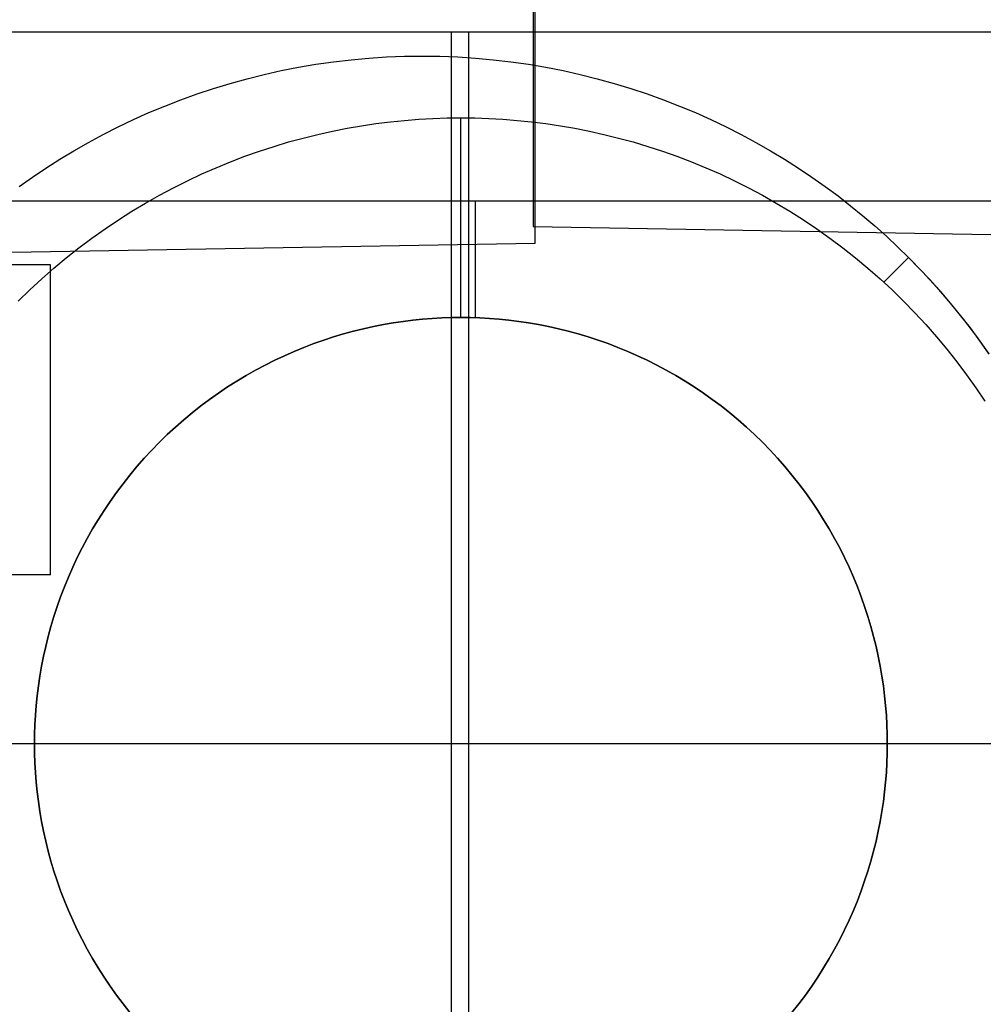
# Model space of a CAD drawing. Header units: millimetres. Extents: x -15 to 7, y 1 to 148.
# Tile 121 of 256: x -2.82 to -0.34, y 20.07 to 22.61. Entities that reach past the tile are written whole.
import ezdxf

# ---------------------------------------------------------------- set-up
doc = ezdxf.new("R2010")
doc.units = ezdxf.units.MM
doc.header["$MEASUREMENT"] = 0
doc.layers.add('Default', color=7, linetype='Continuous', true_color=0x000000)
doc.layers.add('Layer 01', color=7, linetype='Continuous', true_color=0x000000)

msp = doc.modelspace()

# ---------------------------------------------------------------- linework, layer by layer
at = {"layer": 'Default', "color": 254, "true_color": 0xcad1ee, "extrusion": (1, 0, 0)}
for points in [[(24.7133, -34.4729), (24.6547, -34.4736), (24.5956, -34.4756), (24.5361, -34.4789), (24.4761, -34.4836), (24.4158, -34.4897), (24.3552, -34.4973), (24.2942, -34.5064), (24.233, -34.517), (24.1717, -34.5291), (24.1102, -34.5428), (24.0487, -34.558), (23.9871, -34.5748), (23.9255, -34.5932), (23.8641, -34.6133), (23.8028, -34.6349), (23.7418, -34.6582), (23.681, -34.6832), (23.6206, -34.7097), (23.5606, -34.7379), (23.5011, -34.7678), (23.4421, -34.7992), (23.3837, -34.8323), (23.326, -34.8669), (23.2691, -34.9031), (23.2129, -34.9409), (23.1576, -34.9802), (23.1032, -35.021), (23.0498, -35.0632), (22.9974, -35.1068), (22.9461, -35.1519), (22.896, -35.1983), (22.8471, -35.2459), (22.7994, -35.2949), (22.753, -35.345), (22.708, -35.3963), (22.6643, -35.4487), (22.6221, -35.5021), (22.5813, -35.5565), (22.542, -35.6118), (22.5043, -35.668), (22.468, -35.7249), (22.4334, -35.7826), (22.4003, -35.841), (22.3689, -35.9), (22.3391, -35.9595), (22.3109, -36.0195), (22.2843, -36.0799), (22.2594, -36.1407), (22.2361, -36.2017), (22.2144, -36.263), (22.1943, -36.3244), (22.1759, -36.386), (22.1591, -36.4475), (22.1439, -36.5091), (22.1302, -36.5706), (22.1181, -36.6319), (22.1075, -36.6931), (22.0985, -36.754), (22.0909, -36.8147), (22.0847, -36.875), (22.08, -36.935), (22.0767, -36.9945), (22.0747, -37.0536), (22.074, -37.1122), (22.0747, -37.1708), (22.0767, -37.2298), (22.08, -37.2894), (22.0847, -37.3493), (22.0909, -37.4097), (22.0985, -37.4703), (22.1075, -37.5313), (22.1181, -37.5924), (22.1302, -37.6538), (22.1439, -37.7153), (22.1591, -37.7768), (22.1759, -37.8384), (22.1943, -37.8999), (22.2144, -37.9614), (22.2361, -38.0226), (22.2594, -38.0837), (22.2843, -38.1444), (22.3109, -38.2048), (22.3391, -38.2648), (22.3689, -38.3244), (22.4003, -38.3834), (22.4334, -38.4417), (22.468, -38.4994), (22.5043, -38.5564), (22.542, -38.6126), (22.5813, -38.6679), (22.6221, -38.7223), (22.6643, -38.7757), (22.708, -38.8281), (22.753, -38.8793), (22.7994, -38.9295), (22.8471, -38.9784), (22.896, -39.0261), (22.9461, -39.0725), (22.9974, -39.1175), (23.0498, -39.1612), (23.1032, -39.2034), (23.1576, -39.2442), (23.2129, -39.2835), (23.2691, -39.3212), (23.326, -39.3574), (23.3837, -39.3921), (23.4421, -39.4251), (23.5011, -39.4566), (23.5606, -39.4864), (23.6206, -39.5146), (23.681, -39.5412), (23.7418, -39.5661), (23.8028, -39.5894), (23.8641, -39.6111), (23.9255, -39.6311), (23.9871, -39.6495), (24.0487, -39.6664), (24.1102, -39.6816), (24.1717, -39.6953), (24.233, -39.7074), (24.2942, -39.7179), (24.3552, -39.727), (24.4158, -39.7346), (24.4761, -39.7407), (24.5361, -39.7455), (24.5956, -39.7488), (24.6547, -39.7508), (24.7133, -39.7514)], [(24.7133, -39.795), (24.6537, -39.7943), (24.5937, -39.7923), (24.5332, -39.7889), (24.4722, -39.7841), (24.4109, -39.7779), (24.3492, -39.7702), (24.2873, -39.7609), (24.2251, -39.7502), (24.1628, -39.7379), (24.1003, -39.724), (24.0377, -39.7085), (23.9751, -39.6914), (23.9126, -39.6727), (23.8501, -39.6523), (23.7878, -39.6303), (23.7258, -39.6066), (23.664, -39.5813), (23.6026, -39.5543), (23.5416, -39.5256), (23.4811, -39.4953), (23.4211, -39.4633), (23.3618, -39.4297), (23.3031, -39.3945), (23.2452, -39.3577), (23.1881, -39.3193), (23.1319, -39.2794), (23.0766, -39.2379), (23.0223, -39.195), (22.9691, -39.1506), (22.917, -39.1048), (22.866, -39.0577), (22.8163, -39.0092), (22.7678, -38.9595), (22.7207, -38.9085), (22.6749, -38.8564), (22.6305, -38.8031), (22.5876, -38.7488), (22.5461, -38.6936), (22.5062, -38.6373), (22.4678, -38.5802), (22.431, -38.5223), (22.3958, -38.4637), (22.3622, -38.4043), (22.3302, -38.3444), (22.2999, -38.2839), (22.2712, -38.2229), (22.2442, -38.1615), (22.2189, -38.0997), (22.1952, -38.0376), (22.1732, -37.9754), (22.1528, -37.9129), (22.1341, -37.8504), (22.117, -37.7878), (22.1015, -37.7252), (22.0876, -37.6627), (22.0753, -37.6003), (22.0645, -37.5382), (22.0553, -37.4762), (22.0476, -37.4146), (22.0413, -37.3532), (22.0365, -37.2923), (22.0332, -37.2318), (22.0312, -37.1717), (22.0305, -37.1122), (22.0312, -37.0526), (22.0332, -36.9926), (22.0365, -36.9321), (22.0413, -36.8711), (22.0476, -36.8098), (22.0553, -36.7481), (22.0645, -36.6862), (22.0753, -36.624), (22.0876, -36.5616), (22.1015, -36.4991), (22.117, -36.4366), (22.1341, -36.374), (22.1528, -36.3114), (22.1732, -36.249), (22.1952, -36.1867), (22.2189, -36.1247), (22.2442, -36.0629), (22.2712, -36.0015), (22.2999, -35.9405), (22.3302, -35.88), (22.3622, -35.82), (22.3958, -35.7607), (22.431, -35.702), (22.4678, -35.6441), (22.5062, -35.587), (22.5461, -35.5308), (22.5876, -35.4755), (22.6305, -35.4212), (22.6749, -35.368), (22.7207, -35.3159), (22.7678, -35.2649), (22.8163, -35.2152), (22.866, -35.1667), (22.917, -35.1195), (22.9691, -35.0738), (23.0223, -35.0294), (23.0766, -34.9864), (23.1319, -34.945), (23.1881, -34.9051), (23.2452, -34.8667), (23.3031, -34.8299), (23.3618, -34.7947), (23.4211, -34.7611), (23.4811, -34.7291), (23.5416, -34.6988), (23.6026, -34.6701), (23.664, -34.6431), (23.7258, -34.6177), (23.7878, -34.5941), (23.8501, -34.572), (23.9126, -34.5517), (23.9751, -34.5329), (24.0377, -34.5158), (24.1003, -34.5004), (24.1628, -34.4865), (24.2251, -34.4742), (24.2873, -34.4634), (24.3492, -34.4542), (24.4109, -34.4465), (24.4722, -34.4402), (24.5332, -34.4354), (24.5937, -34.432), (24.6537, -34.43), (24.7133, -34.4294)]]:
    msp.add_lwpolyline(points, dxfattribs=at)
at = {"layer": 'Default', "color": 254, "true_color": 0xcad1ee}
for points in [[(-1.495, 22.0305), (-1.495, 23.2133)], [(-1.5, 23.0133), (-1.5, 22.074)], [(-1.5, 22.074), (4.845, 21.9633)], [(-1.495, 22.0305), (-4.345, 21.9807)], [(-2.745, 21.9754), (-5.345, 21.9754)], [(-2.745, 21.1754), (-2.745, 21.9754)], [(-2.745, 21.1754), (-5.345, 21.1754)]]:
    msp.add_lwpolyline(points, dxfattribs=at)
at = {"layer": 'Default', "color": 254, "true_color": 0xcad1ee, "extrusion": (1, -9.55217e-16, 3.27847e-16)}
msp.add_lwpolyline([(22.6754, -93.0389), (22.6599, -93.0391), (22.6442, -93.0396), (22.6284, -93.0405), (22.6125, -93.0418), (22.5965, -93.0434), (22.5804, -93.0454), (22.5643, -93.0478), (22.548, -93.0506), (22.5318, -93.0538), (22.5155, -93.0574), (22.4991, -93.0615), (22.4828, -93.0659), (22.4665, -93.0708), (22.4502, -93.0761), (22.4339, -93.0819), (22.4178, -93.0881), (22.4016, -93.0947), (22.3856, -93.1017), (22.3697, -93.1092), (22.3539, -93.1171), (22.3383, -93.1255), (22.3228, -93.1342), (22.3075, -93.1434), (22.2924, -93.153), (22.2775, -93.163), (22.2628, -93.1735), (22.2484, -93.1843), (22.2342, -93.1955), (22.2203, -93.2071), (22.2067, -93.219), (22.1934, -93.2313), (22.1804, -93.2439), (22.1678, -93.2569), (22.1555, -93.2702), (22.1436, -93.2838), (22.132, -93.2977), (22.1208, -93.3119), (22.11, -93.3263), (22.0995, -93.341), (22.0895, -93.3559), (22.0799, -93.371), (22.0707, -93.3863), (22.062, -93.4018), (22.0536, -93.4174), (22.0457, -93.4332), (22.0382, -93.4491), (22.0312, -93.4651), (22.0246, -93.4813), (22.0184, -93.4974), (22.0126, -93.5137), (22.0073, -93.53), (22.0024, -93.5463), (21.998, -93.5626), (21.9939, -93.579), (21.9903, -93.5953), (21.9871, -93.6116), (21.9843, -93.6278), (21.9819, -93.6439), (21.9799, -93.66), (21.9783, -93.676), (21.977, -93.6919), (21.9761, -93.7077), (21.9756, -93.7234), (21.9754, -93.7389), (21.9756, -93.7545), (21.9761, -93.7701), (21.977, -93.7859), (21.9783, -93.8018), (21.9799, -93.8178), (21.9819, -93.8339), (21.9843, -93.8501), (21.9871, -93.8663), (21.9903, -93.8826), (21.9939, -93.8989), (21.998, -93.9152), (22.0024, -93.9315), (22.0073, -93.9479), (22.0126, -93.9641), (22.0184, -93.9804), (22.0246, -93.9966), (22.0312, -94.0127), (22.0382, -94.0287), (22.0457, -94.0446), (22.0536, -94.0604), (22.062, -94.0761), (22.0707, -94.0916), (22.0799, -94.1069), (22.0895, -94.122), (22.0995, -94.1369), (22.11, -94.1515), (22.1208, -94.166), (22.132, -94.1801), (22.1436, -94.194), (22.1555, -94.2076), (22.1678, -94.2209), (22.1804, -94.2339), (22.1934, -94.2465), (22.2067, -94.2588), (22.2203, -94.2708), (22.2342, -94.2824), (22.2484, -94.2936), (22.2628, -94.3044), (22.2775, -94.3148), (22.2924, -94.3248), (22.3075, -94.3344), (22.3228, -94.3436), (22.3383, -94.3524), (22.3539, -94.3607), (22.3697, -94.3686), (22.3856, -94.3761), (22.4016, -94.3832), (22.4178, -94.3898), (22.4339, -94.396), (22.4502, -94.4017), (22.4665, -94.407), (22.4828, -94.4119), (22.4991, -94.4164), (22.5155, -94.4204), (22.5318, -94.424), (22.548, -94.4272), (22.5643, -94.43), (22.5804, -94.4325), (22.5965, -94.4345), (22.6125, -94.4361), (22.6284, -94.4373), (22.6442, -94.4382), (22.6599, -94.4388), (22.6754, -94.4389)], dxfattribs=at)
at = {"layer": 'Default', "color": 254, "true_color": 0xcad1ee, "extrusion": (1, -4.45769e-16, 1.52996e-16)}
msp.add_lwpolyline([(22.6754, -92.2389), (22.6421, -92.2393), (22.6086, -92.2404), (22.5747, -92.2423), (22.5406, -92.245), (22.5064, -92.2485), (22.4719, -92.2528), (22.4372, -92.258), (22.4025, -92.264), (22.3676, -92.2708), (22.3327, -92.2786), (22.2977, -92.2873), (22.2627, -92.2968), (22.2277, -92.3073), (22.1928, -92.3187), (22.158, -92.331), (22.1233, -92.3442), (22.0887, -92.3584), (22.0544, -92.3735), (22.0203, -92.3895), (21.9865, -92.4065), (21.953, -92.4244), (21.9198, -92.4432), (21.887, -92.4628), (21.8546, -92.4834), (21.8227, -92.5049), (21.7912, -92.5272), (21.7603, -92.5504), (21.73, -92.5744), (21.7002, -92.5992), (21.6711, -92.6248), (21.6426, -92.6512), (21.6148, -92.6783), (21.5877, -92.7061), (21.5613, -92.7346), (21.5357, -92.7637), (21.5109, -92.7935), (21.4869, -92.8238), (21.4637, -92.8547), (21.4414, -92.8862), (21.4199, -92.9181), (21.3993, -92.9505), (21.3797, -92.9833), (21.3609, -93.0165), (21.343, -93.05), (21.326, -93.0838), (21.31, -93.1179), (21.2949, -93.1522), (21.2807, -93.1868), (21.2675, -93.2215), (21.2552, -93.2563), (21.2438, -93.2912), (21.2333, -93.3262), (21.2238, -93.3612), (21.2151, -93.3962), (21.2073, -93.4311), (21.2005, -93.466), (21.1945, -93.5007), (21.1893, -93.5354), (21.185, -93.5699), (21.1815, -93.6041), (21.1788, -93.6382), (21.1769, -93.6721), (21.1758, -93.7056), (21.1754, -93.7389), (21.1758, -93.7722), (21.1769, -93.8058), (21.1788, -93.8396), (21.1815, -93.8737), (21.185, -93.908), (21.1893, -93.9425), (21.1945, -93.9771), (21.2005, -94.0119), (21.2073, -94.0467), (21.2151, -94.0817), (21.2238, -94.1167), (21.2333, -94.1517), (21.2438, -94.1866), (21.2552, -94.2215), (21.2675, -94.2564), (21.2807, -94.2911), (21.2949, -94.3256), (21.31, -94.3599), (21.326, -94.394), (21.343, -94.4279), (21.3609, -94.4614), (21.3797, -94.4946), (21.3993, -94.5274), (21.4199, -94.5597), (21.4414, -94.5917), (21.4637, -94.6231), (21.4869, -94.654), (21.5109, -94.6844), (21.5357, -94.7141), (21.5613, -94.7433), (21.5877, -94.7718), (21.6148, -94.7996), (21.6426, -94.8267), (21.6711, -94.853), (21.7002, -94.8786), (21.73, -94.9035), (21.7603, -94.9275), (21.7912, -94.9506), (21.8227, -94.973), (21.8546, -94.9944), (21.887, -95.015), (21.9198, -95.0347), (21.953, -95.0535), (21.9865, -95.0714), (22.0203, -95.0883), (22.0544, -95.1043), (22.0887, -95.1194), (22.1233, -95.1336), (22.158, -95.1468), (22.1928, -95.1592), (22.2277, -95.1706), (22.2627, -95.181), (22.2977, -95.1906), (22.3327, -95.1992), (22.3676, -95.207), (22.4025, -95.2139), (22.4372, -95.2199), (22.4719, -95.2251), (22.5064, -95.2294), (22.5406, -95.2329), (22.5747, -95.2355), (22.6086, -95.2374), (22.6421, -95.2386), (22.6754, -95.2389)], dxfattribs=at)
at = {"layer": 'Layer 01'}
for points in [[(0.2355, 22.5757), (-3.5692, 22.5757)], [(-0.3386, 22.5757), (-3.0832, 22.5757)], [(-1.7109, 22.5757), (-1.7109, 18.903)], [(-1.6669, 22.5757), (-1.6669, 18.903)], [(-2.8257, 22.1773), (-2.7916, 22.2014), (-2.7567, 22.2248), (-2.721, 22.2475), (-2.6845, 22.2696), (-2.6472, 22.2908), (-2.6092, 22.3113), (-2.5704, 22.331), (-2.531, 22.3498), (-2.4909, 22.3678), (-2.4502, 22.3848), (-2.4088, 22.4009), (-2.3669, 22.416), (-2.3244, 22.4301), (-2.2814, 22.4432), (-2.238, 22.4553), (-2.1941, 22.4662), (-2.1498, 22.4761), (-2.1051, 22.4848), (-2.0601, 22.4925), (-2.0149, 22.4989), (-1.9694, 22.5043), (-1.9238, 22.5084), (-1.878, 22.5114), (-1.8321, 22.5131), (-1.7862, 22.5137), (-1.7402, 22.5131), (-1.6944, 22.5114), (-1.6486, 22.5084), (-1.6029, 22.5043), (-1.5575, 22.4989), (-1.5122, 22.4925), (-1.4672, 22.4848), (-1.4226, 22.4761), (-1.3783, 22.4662), (-1.3344, 22.4553), (-1.2909, 22.4432), (-1.2479, 22.4301), (-1.2055, 22.416), (-1.1635, 22.4009), (-1.1222, 22.3848), (-1.0814, 22.3678), (-1.0413, 22.3498), (-1.0019, 22.331), (-0.9632, 22.3113), (-0.9252, 22.2908), (-0.8879, 22.2696), (-0.8514, 22.2475), (-0.8157, 22.2248), (-0.7807, 22.2014), (-0.7466, 22.1773), (-0.7134, 22.1527), (-0.6809, 22.1275), (-0.6493, 22.1017), (-0.6186, 22.0754), (-0.5887, 22.0487), (-0.5597, 22.0216), (-0.5315, 21.994), (-0.504, 21.9659), (-0.4768, 21.9369), (-0.4501, 21.907), (-0.4238, 21.8762), (-0.3981, 21.8446), (-0.3728, 21.8122), (-0.3482, 21.7789), (-0.3241, 21.7448)], [(-2.8257, 22.1773), (-2.7916, 22.2014), (-2.7567, 22.2248), (-2.721, 22.2475), (-2.6845, 22.2696), (-2.6472, 22.2908), (-2.6092, 22.3113), (-2.5704, 22.331), (-2.531, 22.3498), (-2.4909, 22.3678), (-2.4502, 22.3848), (-2.4088, 22.4009), (-2.3669, 22.416), (-2.3244, 22.4301), (-2.2814, 22.4432), (-2.238, 22.4553), (-2.1941, 22.4662), (-2.1498, 22.4761), (-2.1051, 22.4848), (-2.0601, 22.4925), (-2.0149, 22.4989), (-1.9694, 22.5043), (-1.9238, 22.5084), (-1.878, 22.5114), (-1.8321, 22.5131), (-1.7862, 22.5137), (-1.7402, 22.5131), (-1.6944, 22.5114), (-1.6486, 22.5084), (-1.6029, 22.5043), (-1.5575, 22.4989), (-1.5122, 22.4925), (-1.4672, 22.4848), (-1.4226, 22.4761), (-1.3783, 22.4662), (-1.3344, 22.4553), (-1.2909, 22.4432), (-1.2479, 22.4301), (-1.2055, 22.416), (-1.1635, 22.4009), (-1.1222, 22.3848), (-1.0814, 22.3678), (-1.0413, 22.3498), (-1.0019, 22.331), (-0.9632, 22.3113), (-0.9252, 22.2908), (-0.8879, 22.2696), (-0.8514, 22.2475), (-0.8157, 22.2248), (-0.7807, 22.2014), (-0.7466, 22.1773), (-0.7134, 22.1527), (-0.6809, 22.1275), (-0.6493, 22.1017), (-0.6186, 22.0754), (-0.5887, 22.0487), (-0.5597, 22.0216), (-0.5315, 21.994), (-0.4949, 21.9563), (-0.459, 21.9171), (-0.4239, 21.8763), (-0.3897, 21.8341), (-0.3565, 21.7903), (-0.3243, 21.7451)], [(-2.8257, 22.1773), (-2.7916, 22.2014), (-2.7567, 22.2248), (-2.721, 22.2475), (-2.6845, 22.2696), (-2.6472, 22.2908), (-2.6092, 22.3113), (-2.5704, 22.331), (-2.531, 22.3498), (-2.4909, 22.3678), (-2.4502, 22.3848), (-2.4088, 22.4009), (-2.3669, 22.416), (-2.3244, 22.4301), (-2.2814, 22.4432), (-2.238, 22.4553), (-2.1941, 22.4662), (-2.1498, 22.4761), (-2.1051, 22.4848), (-2.0601, 22.4925), (-2.0149, 22.4989), (-1.9694, 22.5043), (-1.9238, 22.5084), (-1.878, 22.5114), (-1.8321, 22.5131), (-1.7862, 22.5137), (-1.7402, 22.5131), (-1.6944, 22.5114), (-1.6486, 22.5084), (-1.6029, 22.5043), (-1.5575, 22.4989), (-1.5122, 22.4925), (-1.4672, 22.4848), (-1.4226, 22.4761), (-1.3783, 22.4662), (-1.3344, 22.4553), (-1.2909, 22.4432), (-1.2479, 22.4301), (-1.2055, 22.416), (-1.1635, 22.4009), (-1.1222, 22.3848), (-1.0814, 22.3678), (-1.0413, 22.3498), (-1.0019, 22.331), (-0.9632, 22.3113), (-0.9252, 22.2908), (-0.8879, 22.2696), (-0.8514, 22.2475), (-0.8157, 22.2248), (-0.7807, 22.2014), (-0.7466, 22.1773), (-0.7134, 22.1527), (-0.6809, 22.1275), (-0.6493, 22.1017), (-0.6186, 22.0754), (-0.5887, 22.0487), (-0.5597, 22.0216), (-0.5315, 21.994), (-0.504, 21.9659), (-0.4768, 21.9369), (-0.4501, 21.907), (-0.4238, 21.8762), (-0.3981, 21.8446), (-0.3728, 21.8122), (-0.3482, 21.7789), (-0.3241, 21.7448)], [(-2.8282, 21.8813), (-2.7982, 21.9105), (-2.7675, 21.9389), (-2.7362, 21.9665), (-2.7041, 21.9932), (-2.6714, 22.019), (-2.6381, 22.044), (-2.6043, 22.068), (-2.5699, 22.0911), (-2.5351, 22.1133), (-2.4998, 22.1345), (-2.464, 22.1547), (-2.4279, 22.1739), (-2.3915, 22.1922), (-2.3548, 22.2095), (-2.3178, 22.2257), (-2.2807, 22.241), (-2.2433, 22.2552), (-2.2058, 22.2685), (-2.1682, 22.2807), (-2.1306, 22.292), (-2.0929, 22.3023), (-2.0552, 22.3116), (-2.0176, 22.32), (-1.98, 22.3274), (-1.9426, 22.3339), (-1.9053, 22.3394), (-1.8682, 22.3441), (-1.8313, 22.3478), (-1.7946, 22.3507), (-1.7582, 22.3528), (-1.722, 22.354), (-1.6862, 22.3544), (-1.6503, 22.354), (-1.6142, 22.3528), (-1.5777, 22.3507), (-1.5411, 22.3478), (-1.5041, 22.3441), (-1.467, 22.3394), (-1.4297, 22.3339), (-1.3923, 22.3274), (-1.3548, 22.32), (-1.3171, 22.3116), (-1.2795, 22.3023), (-1.2418, 22.292), (-1.2041, 22.2807), (-1.1665, 22.2685), (-1.1291, 22.2552), (-1.0917, 22.241), (-1.0545, 22.2257), (-1.0175, 22.2095), (-0.9808, 22.1922), (-0.9444, 22.1739), (-0.9083, 22.1547), (-0.8726, 22.1345), (-0.8373, 22.1133), (-0.8024, 22.0911), (-0.7681, 22.068), (-0.7342, 22.044), (-0.7009, 22.019), (-0.6682, 21.9932), (-0.6362, 21.9665), (-0.6048, 21.9389), (-0.5741, 21.9105), (-0.5442, 21.8813), (-0.515, 21.8514), (-0.4866, 21.8207), (-0.4591, 21.7893), (-0.4324, 21.7573), (-0.4065, 21.7246), (-0.3816, 21.6913), (-0.3575, 21.6575), (-0.3344, 21.6231)], [(-1.6862, 21.8394), (-1.6862, 22.3544)], [(0.3516, 22.1394), (-3.6484, 22.1394)], [(0.3516, 22.1394), (-3.6484, 22.1394)], [(0.3516, 22.1394), (-3.6484, 22.1394)], [(-1.6484, 21.8387), (-1.6484, 22.1394)], [(-0.5953, 21.9302), (-0.5315, 21.994)], [(-2.5402, 20.046), (-2.5578, 20.0683), (-2.5748, 20.091), (-2.5911, 20.114), (-2.6069, 20.1374), (-2.622, 20.1612), (-2.6364, 20.1852), (-2.6502, 20.2095), (-2.6633, 20.2341), (-2.6757, 20.2589), (-2.6875, 20.2839), (-2.6985, 20.3091), (-2.7089, 20.3345), (-2.7187, 20.3599), (-2.7277, 20.3854), (-2.736, 20.411), (-2.7437, 20.4367), (-2.7507, 20.4623), (-2.7571, 20.488), (-2.7628, 20.5136), (-2.7678, 20.5392), (-2.7722, 20.5647), (-2.776, 20.5901), (-2.7792, 20.6154), (-2.7817, 20.6405), (-2.7837, 20.6655), (-2.7851, 20.6903), (-2.7859, 20.7149), (-2.7862, 20.7394), (-2.7859, 20.7638), (-2.7851, 20.7884), (-2.7837, 20.8132), (-2.7817, 20.8382), (-2.7792, 20.8633), (-2.776, 20.8886), (-2.7722, 20.914), (-2.7678, 20.9395), (-2.7628, 20.9651), (-2.7571, 20.9907), (-2.7507, 21.0164), (-2.7437, 21.042), (-2.736, 21.0677), (-2.7277, 21.0933), (-2.7187, 21.1188), (-2.7089, 21.1443), (-2.6985, 21.1696), (-2.6875, 21.1948), (-2.6757, 21.2198), (-2.6633, 21.2446), (-2.6502, 21.2692), (-2.6364, 21.2935), (-2.622, 21.3175), (-2.6069, 21.3413), (-2.5911, 21.3647), (-2.5748, 21.3878), (-2.5578, 21.4104), (-2.5402, 21.4327), (-2.522, 21.4545), (-2.5032, 21.4759), (-2.4839, 21.4968), (-2.464, 21.5172), (-2.4436, 21.537), (-2.4227, 21.5564), (-2.4013, 21.5751), (-2.3795, 21.5933), (-2.3572, 21.6109), (-2.3346, 21.6279), (-2.3115, 21.6443), (-2.2881, 21.66), (-2.2644, 21.6751), (-2.2403, 21.6896), (-2.216, 21.7034), (-2.1914, 21.7165), (-2.1666, 21.7289), (-2.1416, 21.7407), (-2.1164, 21.7517), (-2.0911, 21.7621), (-2.0656, 21.7718), (-2.0401, 21.7809), (-2.0145, 21.7892), (-1.9888, 21.7969), (-1.9632, 21.8039), (-1.9375, 21.8103), (-1.9119, 21.8159), (-1.8863, 21.821), (-1.8608, 21.8254), (-1.8354, 21.8292), (-1.8102, 21.8323), (-1.785, 21.8349), (-1.76, 21.8369), (-1.7352, 21.8383), (-1.7106, 21.8391), (-1.6862, 21.8394), (-1.6618, 21.8391), (-1.6371, 21.8383), (-1.6123, 21.8369), (-1.5873, 21.8349), (-1.5622, 21.8323), (-1.5369, 21.8292), (-1.5115, 21.8254), (-1.486, 21.821), (-1.4604, 21.8159), (-1.4348, 21.8103), (-1.4092, 21.8039), (-1.3835, 21.7969), (-1.3579, 21.7892), (-1.3323, 21.7809), (-1.3067, 21.7718), (-1.2813, 21.7621), (-1.2559, 21.7517), (-1.2308, 21.7407), (-1.2058, 21.7289), (-1.181, 21.7165), (-1.1564, 21.7034), (-1.132, 21.6896), (-1.108, 21.6751), (-1.0842, 21.66), (-1.0608, 21.6443), (-1.0378, 21.6279), (-1.0151, 21.6109), (-0.9928, 21.5933), (-0.971, 21.5751), (-0.9496, 21.5564), (-0.9288, 21.537), (-0.9084, 21.5172), (-0.8885, 21.4968), (-0.8692, 21.4759), (-0.8504, 21.4545), (-0.8322, 21.4327), (-0.8146, 21.4104), (-0.7976, 21.3878), (-0.7812, 21.3647), (-0.7655, 21.3413), (-0.7504, 21.3175), (-0.7359, 21.2935), (-0.7222, 21.2692), (-0.7091, 21.2446), (-0.6966, 21.2198), (-0.6849, 21.1948), (-0.6738, 21.1696), (-0.6634, 21.1443), (-0.6537, 21.1188), (-0.6447, 21.0933), (-0.6363, 21.0677), (-0.6286, 21.042), (-0.6216, 21.0164), (-0.6153, 20.9907), (-0.6096, 20.9651), (-0.6045, 20.9395), (-0.6001, 20.914), (-0.5963, 20.8886), (-0.5932, 20.8633), (-0.5906, 20.8382), (-0.5887, 20.8132), (-0.5873, 20.7884), (-0.5864, 20.7638), (-0.5862, 20.7394), (-0.5864, 20.7149), (-0.5873, 20.6903), (-0.5887, 20.6655), (-0.5906, 20.6405), (-0.5932, 20.6154), (-0.5963, 20.5901), (-0.6001, 20.5647), (-0.6045, 20.5392), (-0.6096, 20.5136), (-0.6153, 20.488), (-0.6216, 20.4623), (-0.6286, 20.4367), (-0.6363, 20.411), (-0.6447, 20.3854), (-0.6537, 20.3599), (-0.6634, 20.3345), (-0.6738, 20.3091), (-0.6849, 20.2839), (-0.6966, 20.2589), (-0.7091, 20.2341), (-0.7222, 20.2095), (-0.7359, 20.1852), (-0.7504, 20.1612), (-0.7655, 20.1374), (-0.7812, 20.114), (-0.7976, 20.091), (-0.8146, 20.0683), (-0.8322, 20.046)], [(-0.8322, 20.046), (-0.8146, 20.0683), (-0.7976, 20.091), (-0.7812, 20.114), (-0.7655, 20.1374), (-0.7504, 20.1612), (-0.7359, 20.1852), (-0.7222, 20.2095), (-0.7091, 20.2341), (-0.6966, 20.2589), (-0.6849, 20.2839), (-0.6738, 20.3091), (-0.6634, 20.3345), (-0.6537, 20.3599), (-0.6447, 20.3854), (-0.6363, 20.411), (-0.6286, 20.4367), (-0.6216, 20.4623), (-0.6153, 20.488), (-0.6096, 20.5136), (-0.6045, 20.5392), (-0.6001, 20.5647), (-0.5963, 20.5901), (-0.5932, 20.6154), (-0.5906, 20.6405), (-0.5887, 20.6655), (-0.5873, 20.6903), (-0.5864, 20.7149), (-0.5862, 20.7394), (-0.5864, 20.7638), (-0.5873, 20.7884), (-0.5887, 20.8132), (-0.5906, 20.8382), (-0.5932, 20.8633), (-0.5963, 20.8886), (-0.6001, 20.914), (-0.6045, 20.9395), (-0.6096, 20.9651), (-0.6153, 20.9907), (-0.6216, 21.0164), (-0.6286, 21.042), (-0.6363, 21.0677), (-0.6447, 21.0933), (-0.6537, 21.1188), (-0.6634, 21.1443), (-0.6738, 21.1696), (-0.6849, 21.1948), (-0.6966, 21.2198), (-0.7091, 21.2446), (-0.7222, 21.2692), (-0.7359, 21.2935), (-0.7504, 21.3175), (-0.7655, 21.3413), (-0.7812, 21.3647), (-0.7976, 21.3878), (-0.8146, 21.4104), (-0.8322, 21.4327), (-0.8504, 21.4545), (-0.8692, 21.4759), (-0.8885, 21.4968), (-0.9084, 21.5172), (-0.9288, 21.537), (-0.9496, 21.5564), (-0.971, 21.5751), (-0.9928, 21.5933), (-1.0151, 21.6109), (-1.0378, 21.6279), (-1.0608, 21.6443), (-1.0842, 21.66), (-1.108, 21.6751), (-1.132, 21.6896), (-1.1564, 21.7034), (-1.181, 21.7165), (-1.2058, 21.7289), (-1.2308, 21.7407), (-1.2559, 21.7517), (-1.2813, 21.7621), (-1.3067, 21.7718), (-1.3323, 21.7809), (-1.3579, 21.7892), (-1.3835, 21.7969), (-1.4092, 21.8039), (-1.4348, 21.8103), (-1.4604, 21.8159), (-1.486, 21.821), (-1.5115, 21.8254), (-1.5369, 21.8292), (-1.5622, 21.8323), (-1.5873, 21.8349), (-1.6123, 21.8369), (-1.6371, 21.8383), (-1.6618, 21.8391), (-1.6862, 21.8394), (-1.7106, 21.8391), (-1.7352, 21.8383), (-1.76, 21.8369), (-1.785, 21.8349), (-1.8102, 21.8323), (-1.8354, 21.8292), (-1.8608, 21.8254), (-1.8863, 21.821), (-1.9119, 21.8159), (-1.9375, 21.8103), (-1.9632, 21.8039), (-1.9888, 21.7969), (-2.0145, 21.7892), (-2.0401, 21.7809), (-2.0656, 21.7718), (-2.0911, 21.7621), (-2.1164, 21.7517), (-2.1416, 21.7407), (-2.1666, 21.7289), (-2.1914, 21.7165), (-2.216, 21.7034), (-2.2403, 21.6896), (-2.2644, 21.6751), (-2.2881, 21.66), (-2.3115, 21.6443), (-2.3346, 21.6279), (-2.3572, 21.6109), (-2.3795, 21.5933), (-2.4013, 21.5751), (-2.4227, 21.5564), (-2.4436, 21.537), (-2.464, 21.5172), (-2.4839, 21.4968), (-2.5032, 21.4759), (-2.522, 21.4545), (-2.5402, 21.4327), (-2.5578, 21.4104), (-2.5748, 21.3878), (-2.5911, 21.3647), (-2.6069, 21.3413), (-2.622, 21.3175), (-2.6364, 21.2935), (-2.6502, 21.2692), (-2.6633, 21.2446), (-2.6757, 21.2198), (-2.6875, 21.1948), (-2.6985, 21.1696), (-2.7089, 21.1443), (-2.7187, 21.1188), (-2.7277, 21.0933), (-2.736, 21.0677), (-2.7437, 21.042), (-2.7507, 21.0164), (-2.7571, 20.9907), (-2.7628, 20.9651), (-2.7678, 20.9395), (-2.7722, 20.914), (-2.776, 20.8886), (-2.7792, 20.8633), (-2.7817, 20.8382), (-2.7837, 20.8132), (-2.7851, 20.7884), (-2.7859, 20.7638), (-2.7862, 20.7394), (-2.7859, 20.7149), (-2.7851, 20.6903), (-2.7837, 20.6655), (-2.7817, 20.6405), (-2.7792, 20.6154), (-2.776, 20.5901), (-2.7722, 20.5647), (-2.7678, 20.5392), (-2.7628, 20.5136), (-2.7571, 20.488), (-2.7507, 20.4623), (-2.7437, 20.4367), (-2.736, 20.411), (-2.7277, 20.3854), (-2.7187, 20.3599), (-2.7089, 20.3345), (-2.6985, 20.3091), (-2.6875, 20.2839), (-2.6757, 20.2589), (-2.6633, 20.2341), (-2.6502, 20.2095), (-2.6364, 20.1852), (-2.622, 20.1612), (-2.6069, 20.1374), (-2.5911, 20.114), (-2.5748, 20.091), (-2.5578, 20.0683), (-2.5402, 20.046)], [(-0.8322, 20.046), (-0.8146, 20.0683), (-0.7976, 20.091), (-0.7812, 20.114), (-0.7655, 20.1374), (-0.7504, 20.1612), (-0.7359, 20.1852), (-0.7222, 20.2095), (-0.7091, 20.2341), (-0.6966, 20.2589), (-0.6849, 20.2839), (-0.6738, 20.3091), (-0.6634, 20.3345), (-0.6537, 20.3599), (-0.6447, 20.3854), (-0.6363, 20.411), (-0.6286, 20.4367), (-0.6216, 20.4623), (-0.6153, 20.488), (-0.6096, 20.5136), (-0.6045, 20.5392), (-0.6001, 20.5647), (-0.5963, 20.5901), (-0.5932, 20.6154), (-0.5906, 20.6405), (-0.5887, 20.6655), (-0.5873, 20.6903), (-0.5864, 20.7149), (-0.5862, 20.7394), (-0.5864, 20.7638), (-0.5873, 20.7884), (-0.5887, 20.8132), (-0.5906, 20.8382), (-0.5932, 20.8633), (-0.5963, 20.8886), (-0.6001, 20.914), (-0.6045, 20.9395), (-0.6096, 20.9651), (-0.6153, 20.9907), (-0.6216, 21.0164), (-0.6286, 21.042), (-0.6363, 21.0677), (-0.6447, 21.0933), (-0.6537, 21.1188), (-0.6634, 21.1443), (-0.6738, 21.1696), (-0.6849, 21.1948), (-0.6966, 21.2198), (-0.7091, 21.2446), (-0.7222, 21.2692), (-0.7359, 21.2935), (-0.7504, 21.3175), (-0.7655, 21.3413), (-0.7812, 21.3647), (-0.7976, 21.3878), (-0.8146, 21.4104), (-0.8322, 21.4327), (-0.8504, 21.4545), (-0.8692, 21.4759), (-0.8885, 21.4968), (-0.9084, 21.5172), (-0.9288, 21.537), (-0.9496, 21.5564), (-0.971, 21.5751), (-0.9928, 21.5933), (-1.0151, 21.6109), (-1.0378, 21.6279), (-1.0608, 21.6443), (-1.0842, 21.66), (-1.108, 21.6751), (-1.132, 21.6896), (-1.1564, 21.7034), (-1.181, 21.7165), (-1.2058, 21.7289), (-1.2308, 21.7407), (-1.2559, 21.7517), (-1.2813, 21.7621), (-1.3067, 21.7718), (-1.3323, 21.7809), (-1.3579, 21.7892), (-1.3835, 21.7969), (-1.4092, 21.8039), (-1.4348, 21.8103), (-1.4604, 21.8159), (-1.486, 21.821), (-1.5115, 21.8254), (-1.5369, 21.8292), (-1.5622, 21.8323), (-1.5873, 21.8349), (-1.6123, 21.8369), (-1.6371, 21.8383), (-1.6618, 21.8391), (-1.6862, 21.8394), (-1.7106, 21.8391), (-1.7352, 21.8383), (-1.76, 21.8369), (-1.785, 21.8349), (-1.8102, 21.8323), (-1.8354, 21.8292), (-1.8608, 21.8254), (-1.8863, 21.821), (-1.9119, 21.8159), (-1.9375, 21.8103), (-1.9632, 21.8039), (-1.9888, 21.7969), (-2.0145, 21.7892), (-2.0401, 21.7809), (-2.0656, 21.7718), (-2.0911, 21.7621), (-2.1164, 21.7517), (-2.1416, 21.7407), (-2.1666, 21.7289), (-2.1914, 21.7165), (-2.216, 21.7034), (-2.2403, 21.6896), (-2.2644, 21.6751), (-2.2881, 21.66), (-2.3115, 21.6443), (-2.3346, 21.6279), (-2.3572, 21.6109), (-2.3795, 21.5933), (-2.4013, 21.5751), (-2.4227, 21.5564), (-2.4436, 21.537), (-2.464, 21.5172), (-2.4839, 21.4968), (-2.5032, 21.4759), (-2.522, 21.4545), (-2.5402, 21.4327), (-2.5578, 21.4104), (-2.5748, 21.3878), (-2.5911, 21.3647), (-2.6069, 21.3413), (-2.622, 21.3175), (-2.6364, 21.2935), (-2.6502, 21.2692), (-2.6633, 21.2446), (-2.6757, 21.2198), (-2.6875, 21.1948), (-2.6985, 21.1696), (-2.7089, 21.1443), (-2.7187, 21.1188), (-2.7277, 21.0933), (-2.736, 21.0677), (-2.7437, 21.042), (-2.7507, 21.0164), (-2.7571, 20.9907), (-2.7628, 20.9651), (-2.7678, 20.9395), (-2.7722, 20.914), (-2.776, 20.8886), (-2.7792, 20.8633), (-2.7817, 20.8382), (-2.7837, 20.8132), (-2.7851, 20.7884), (-2.7859, 20.7638), (-2.7862, 20.7394), (-2.7859, 20.7149), (-2.7851, 20.6903), (-2.7837, 20.6655), (-2.7817, 20.6405), (-2.7792, 20.6154), (-2.776, 20.5901), (-2.7722, 20.5647), (-2.7678, 20.5392), (-2.7628, 20.5136), (-2.7571, 20.488), (-2.7507, 20.4623), (-2.7437, 20.4367), (-2.736, 20.411), (-2.7277, 20.3854), (-2.7187, 20.3599), (-2.7089, 20.3345), (-2.6985, 20.3091), (-2.6875, 20.2839), (-2.6757, 20.2589), (-2.6633, 20.2341), (-2.6502, 20.2095), (-2.6364, 20.1852), (-2.622, 20.1612), (-2.6069, 20.1374), (-2.5911, 20.114), (-2.5748, 20.091), (-2.5578, 20.0683), (-2.5402, 20.046)], [(-2.5402, 20.046), (-2.5578, 20.0683), (-2.5748, 20.091), (-2.5911, 20.114), (-2.6069, 20.1374), (-2.622, 20.1612), (-2.6364, 20.1852), (-2.6502, 20.2095), (-2.6633, 20.2341), (-2.6757, 20.2589), (-2.6875, 20.2839), (-2.6985, 20.3091), (-2.7089, 20.3345), (-2.7187, 20.3599), (-2.7277, 20.3854), (-2.736, 20.411), (-2.7437, 20.4367), (-2.7507, 20.4623), (-2.7571, 20.488), (-2.7628, 20.5136), (-2.7678, 20.5392), (-2.7722, 20.5647), (-2.776, 20.5901), (-2.7792, 20.6154), (-2.7817, 20.6405), (-2.7837, 20.6655), (-2.7851, 20.6903), (-2.7859, 20.7149), (-2.7862, 20.7394), (-2.7859, 20.7638), (-2.7851, 20.7884), (-2.7837, 20.8132), (-2.7817, 20.8382), (-2.7792, 20.8633), (-2.776, 20.8886), (-2.7722, 20.914), (-2.7678, 20.9395), (-2.7628, 20.9651), (-2.7571, 20.9907), (-2.7507, 21.0164), (-2.7437, 21.042), (-2.736, 21.0677), (-2.7277, 21.0933), (-2.7187, 21.1188), (-2.7089, 21.1443), (-2.6985, 21.1696), (-2.6875, 21.1948), (-2.6757, 21.2198), (-2.6633, 21.2446), (-2.6502, 21.2692), (-2.6364, 21.2935), (-2.622, 21.3175), (-2.6069, 21.3413), (-2.5911, 21.3647), (-2.5748, 21.3878), (-2.5578, 21.4104), (-2.5402, 21.4327), (-2.522, 21.4545), (-2.5032, 21.4759), (-2.4839, 21.4968), (-2.464, 21.5172), (-2.4436, 21.537), (-2.4227, 21.5564), (-2.4013, 21.5751), (-2.3795, 21.5933), (-2.3572, 21.6109), (-2.3346, 21.6279), (-2.3115, 21.6443), (-2.2881, 21.66), (-2.2644, 21.6751), (-2.2403, 21.6896), (-2.216, 21.7034), (-2.1914, 21.7165), (-2.1666, 21.7289), (-2.1416, 21.7407), (-2.1164, 21.7517), (-2.0911, 21.7621), (-2.0656, 21.7718), (-2.0401, 21.7809), (-2.0145, 21.7892), (-1.9888, 21.7969), (-1.9632, 21.8039), (-1.9375, 21.8103), (-1.9119, 21.8159), (-1.8863, 21.821), (-1.8608, 21.8254), (-1.8354, 21.8292), (-1.8102, 21.8323), (-1.785, 21.8349), (-1.76, 21.8369), (-1.7352, 21.8383), (-1.7106, 21.8391), (-1.6862, 21.8394), (-1.6618, 21.8391), (-1.6371, 21.8383), (-1.6123, 21.8369), (-1.5873, 21.8349), (-1.5622, 21.8323), (-1.5369, 21.8292), (-1.5115, 21.8254), (-1.486, 21.821), (-1.4604, 21.8159), (-1.4348, 21.8103), (-1.4092, 21.8039), (-1.3835, 21.7969), (-1.3579, 21.7892), (-1.3323, 21.7809), (-1.3067, 21.7718), (-1.2813, 21.7621), (-1.2559, 21.7517), (-1.2308, 21.7407), (-1.2058, 21.7289), (-1.181, 21.7165), (-1.1564, 21.7034), (-1.132, 21.6896), (-1.108, 21.6751), (-1.0842, 21.66), (-1.0608, 21.6443), (-1.0378, 21.6279), (-1.0151, 21.6109), (-0.9928, 21.5933), (-0.971, 21.5751), (-0.9496, 21.5564), (-0.9288, 21.537), (-0.9084, 21.5172), (-0.8885, 21.4968), (-0.8692, 21.4759), (-0.8504, 21.4545), (-0.8322, 21.4327), (-0.8146, 21.4104), (-0.7976, 21.3878), (-0.7812, 21.3647), (-0.7655, 21.3413), (-0.7504, 21.3175), (-0.7359, 21.2935), (-0.7222, 21.2692), (-0.7091, 21.2446), (-0.6966, 21.2198), (-0.6849, 21.1948), (-0.6738, 21.1696), (-0.6634, 21.1443), (-0.6537, 21.1188), (-0.6447, 21.0933), (-0.6363, 21.0677), (-0.6286, 21.042), (-0.6216, 21.0164), (-0.6153, 20.9907), (-0.6096, 20.9651), (-0.6045, 20.9395), (-0.6001, 20.914), (-0.5963, 20.8886), (-0.5932, 20.8633), (-0.5906, 20.8382), (-0.5887, 20.8132), (-0.5873, 20.7884), (-0.5864, 20.7638), (-0.5862, 20.7394), (-0.5864, 20.7149), (-0.5873, 20.6903), (-0.5887, 20.6655), (-0.5906, 20.6405), (-0.5932, 20.6154), (-0.5963, 20.5901), (-0.6001, 20.5647), (-0.6045, 20.5392), (-0.6096, 20.5136), (-0.6153, 20.488), (-0.6216, 20.4623), (-0.6286, 20.4367), (-0.6363, 20.411), (-0.6447, 20.3854), (-0.6537, 20.3599), (-0.6634, 20.3345), (-0.6738, 20.3091), (-0.6849, 20.2839), (-0.6966, 20.2589), (-0.7091, 20.2341), (-0.7222, 20.2095), (-0.7359, 20.1852), (-0.7504, 20.1612), (-0.7655, 20.1374), (-0.7812, 20.114), (-0.7976, 20.091), (-0.8146, 20.0683), (-0.8322, 20.046)], [(-0.8322, 20.046), (-0.8146, 20.0683), (-0.7976, 20.091), (-0.7812, 20.114), (-0.7655, 20.1374), (-0.7504, 20.1612), (-0.7359, 20.1852), (-0.7222, 20.2095), (-0.7091, 20.2341), (-0.6966, 20.2589), (-0.6849, 20.2839), (-0.6738, 20.3091), (-0.6634, 20.3345), (-0.6537, 20.3599), (-0.6447, 20.3854), (-0.6363, 20.411), (-0.6286, 20.4367), (-0.6216, 20.4623), (-0.6153, 20.488), (-0.6096, 20.5136), (-0.6045, 20.5392), (-0.6001, 20.5647), (-0.5963, 20.5901), (-0.5932, 20.6154), (-0.5906, 20.6405), (-0.5887, 20.6655), (-0.5873, 20.6903), (-0.5864, 20.7149), (-0.5862, 20.7394), (-0.5864, 20.7638), (-0.5873, 20.7884), (-0.5887, 20.8132), (-0.5906, 20.8382), (-0.5932, 20.8633), (-0.5963, 20.8886), (-0.6001, 20.914), (-0.6045, 20.9395), (-0.6096, 20.9651), (-0.6153, 20.9907), (-0.6216, 21.0164), (-0.6286, 21.042), (-0.6363, 21.0677), (-0.6447, 21.0933), (-0.6537, 21.1188), (-0.6634, 21.1443), (-0.6738, 21.1696), (-0.6849, 21.1948), (-0.6966, 21.2198), (-0.7091, 21.2446), (-0.7222, 21.2692), (-0.7359, 21.2935), (-0.7504, 21.3175), (-0.7655, 21.3413), (-0.7812, 21.3647), (-0.7976, 21.3878), (-0.8146, 21.4104), (-0.8322, 21.4327), (-0.8504, 21.4545), (-0.8692, 21.4759), (-0.8885, 21.4968), (-0.9084, 21.5172), (-0.9288, 21.537), (-0.9496, 21.5564), (-0.971, 21.5751), (-0.9928, 21.5933), (-1.0151, 21.6109), (-1.0378, 21.6279), (-1.0608, 21.6443), (-1.0842, 21.66), (-1.108, 21.6751), (-1.132, 21.6896), (-1.1564, 21.7034), (-1.181, 21.7165), (-1.2058, 21.7289), (-1.2308, 21.7407), (-1.2559, 21.7517), (-1.2813, 21.7621), (-1.3067, 21.7718), (-1.3323, 21.7809), (-1.3579, 21.7892), (-1.3835, 21.7969), (-1.4092, 21.8039), (-1.4348, 21.8103), (-1.4604, 21.8159), (-1.486, 21.821), (-1.5115, 21.8254), (-1.5369, 21.8292), (-1.5622, 21.8323), (-1.5873, 21.8349), (-1.6123, 21.8369), (-1.6371, 21.8383), (-1.6618, 21.8391), (-1.6862, 21.8394), (-1.7106, 21.8391), (-1.7352, 21.8383), (-1.76, 21.8369), (-1.785, 21.8349), (-1.8102, 21.8323), (-1.8354, 21.8292), (-1.8608, 21.8254), (-1.8863, 21.821), (-1.9119, 21.8159), (-1.9375, 21.8103), (-1.9632, 21.8039), (-1.9888, 21.7969), (-2.0145, 21.7892), (-2.0401, 21.7809), (-2.0656, 21.7718), (-2.0911, 21.7621), (-2.1164, 21.7517), (-2.1416, 21.7407), (-2.1666, 21.7289), (-2.1914, 21.7165), (-2.216, 21.7034), (-2.2403, 21.6896), (-2.2644, 21.6751), (-2.2881, 21.66), (-2.3115, 21.6443), (-2.3346, 21.6279), (-2.3572, 21.6109), (-2.3795, 21.5933), (-2.4013, 21.5751), (-2.4227, 21.5564), (-2.4436, 21.537), (-2.464, 21.5172), (-2.4839, 21.4968), (-2.5032, 21.4759), (-2.522, 21.4545), (-2.5402, 21.4327), (-2.5578, 21.4104), (-2.5748, 21.3878), (-2.5911, 21.3647), (-2.6069, 21.3413), (-2.622, 21.3175), (-2.6364, 21.2935), (-2.6502, 21.2692), (-2.6633, 21.2446), (-2.6757, 21.2198), (-2.6875, 21.1948), (-2.6985, 21.1696), (-2.7089, 21.1443), (-2.7187, 21.1188), (-2.7277, 21.0933), (-2.736, 21.0677), (-2.7437, 21.042), (-2.7507, 21.0164), (-2.7571, 20.9907), (-2.7628, 20.9651), (-2.7678, 20.9395), (-2.7722, 20.914), (-2.776, 20.8886), (-2.7792, 20.8633), (-2.7817, 20.8382), (-2.7837, 20.8132), (-2.7851, 20.7884), (-2.7859, 20.7638), (-2.7862, 20.7394), (-2.7859, 20.7149), (-2.7851, 20.6903), (-2.7837, 20.6655), (-2.7817, 20.6405), (-2.7792, 20.6154), (-2.776, 20.5901), (-2.7722, 20.5647), (-2.7678, 20.5392), (-2.7628, 20.5136), (-2.7571, 20.488), (-2.7507, 20.4623), (-2.7437, 20.4367), (-2.736, 20.411), (-2.7277, 20.3854), (-2.7187, 20.3599), (-2.7089, 20.3345), (-2.6985, 20.3091), (-2.6875, 20.2839), (-2.6757, 20.2589), (-2.6633, 20.2341), (-2.6502, 20.2095), (-2.6364, 20.1852), (-2.622, 20.1612), (-2.6069, 20.1374), (-2.5911, 20.114), (-2.5748, 20.091), (-2.5578, 20.0683), (-2.5402, 20.046)], [(0.2355, 20.7394), (-3.5692, 20.7394)], [(-2.7862, 20.7394), (-3.3012, 20.7394)], [(-2.7862, 20.7394), (-3.2485, 20.7394)], [(-0.3386, 20.7394), (-3.0832, 20.7394)], [(-0.0712, 20.7394), (-0.5862, 20.7394)], [(0.3516, 20.7394), (-0.5862, 20.7394)]]:
    msp.add_lwpolyline(points, dxfattribs=at)
at = {"layer": 'Layer 01', "extrusion": (1, 0, 0)}
for points in [[(22.5757, -18.0229), (22.5757, -17.7456)], [(22.1394, -29.3159), (22.1394, -21.838)], [(21.994, -8.9756), (21.994, -17.7336)], [(21.8394, -21.8159), (21.8394, -17.7336)], [(21.8394, -21.838), (21.8394, -21.8159)], [(21.8394, -29.3159), (21.8394, -21.838)], [(20.7394, -21.838), (20.7394, -21.8159)], [(20.7394, -29.3159), (20.7394, -21.838)], [(20.7394, -21.8159), (20.7394, -17.7336)], [(20.7394, -21.8159), (20.7394, -17.7336)], [(20.7394, -21.838), (20.7394, -21.8159)], [(20.7394, -29.3159), (20.7394, -21.838)]]:
    msp.add_lwpolyline(points, dxfattribs=at)

doc.saveas('drawing.dxf')
